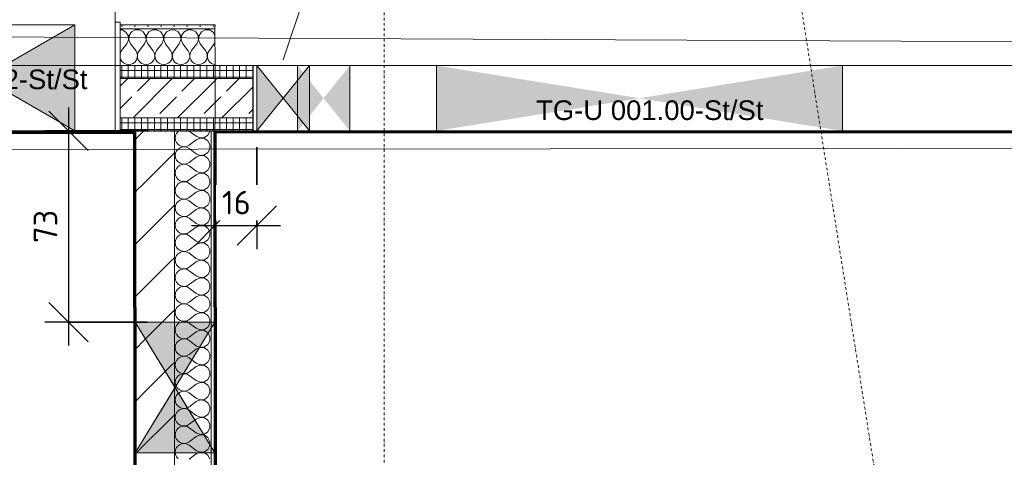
# Model space of a CAD drawing. Header units: millimetres. Extents: x 1523 to 73204, y -91281 to 10268.
# Tile 69 of 120: x 38286 to 42042, y -52353 to -50681. Entities that reach past the tile are written whole.
import ezdxf

# ---------------------------------------------------------------- set-up
doc = ezdxf.new("R2010")
doc.units = ezdxf.units.MM
for name, pattern in [('CAx_nichtHalbton', [20001.0584, 10000, -0.5292, 10000, -0.5292]), ('IMPORT-STRICHPUNKT _7_', [20, 10, -5, 0, -5]), ('IMPORT-VERDECKT _8_', [7.5, 5, -2.5]), ('Rasterlinie', [22.225, 12.7, -3.175, 3.175, -3.175]), ('Verdeckt 2x', [3.572, 2.3813, -1.1907])]:
    doc.linetypes.add(name, pattern=pattern)
for name, color, linetype, lineweight, true_color in [('30 A--Träger _ Dachkonstruktion', 7, 'IMPORT-VERDECKT _8_', 13, 0x656565), ('90 A--Achsraster _1_50_', 7, 'IMPORT-STRICHPUNKT _7_', 13, 0x656565), ('AD', 1, 'Continuous', 13, 0xff0000), ('Neubau_10 A--Wand innen _ Ausbau', 7, 'Continuous', 13, 0x656565), ('Neubau_10 A--Wand innen _tragend_', 7, 'Continuous', 13, 0x656565), ('Neubau_10 VSI--Wärmeschutz _veritkal_', 7, 'Continuous', 13, 0x656565), ('Neubau_20 A--Gründungsbelag', 7, 'Continuous', 13, 0x656565), ('Sockelbeschichtung Sprühnebel', 7, 'Continuous', 13, 0x656565), ('Xref_706_5_--_ÜP_-1_000_16_Übersichtsplan UG_IFC 2025_01_13_dwg', 7, 'Continuous', 13, 0x767676), ('XX', 7, 'Continuous', 18, 0x804040)]:
    doc.layers.add(name, color=color, linetype=linetype, lineweight=lineweight, true_color=true_color)
for name, color, linetype, lineweight in [('AD_Detail', 7, 'Continuous', 13), ('Ax-50_BM-Bem', 7, 'Continuous', 9), ('Ax_BM-Bem', 7, 'Continuous', 9), ('GB_HLS-OBJ', 7, 'Continuous', 18), ('M-EQPM-___-IDEN', 7, 'Continuous', 9), ('S-GRID-____-OTLN', 7, 'Continuous', 9)]:
    doc.layers.add(name, color=color, linetype=linetype, lineweight=lineweight)
doc.styles.add('Arial', font='arial.ttf', dxfattribs={"height": 75})
doc.styles.add('ISOCPEUR_3', font='isocpeur.ttf', dxfattribs={"height": 90})
doc.dimstyles.new('KI_1_8_mm_Isocpeur__cm_m__Aufrundung_auf_5_mm_ELT_Gesamtbemaßung', dxfattribs={"dimscale": 304.8, "dimtxt": 89.638306, "dimasz": 0.492126, "dimexe": 0.295276, "dimexo": 0.0625, "dimgap": 0.049213, "dimtad": 1, "dimdec": 1, "dimlfac": 0.1, "dimrnd": 0.5, "dimdsep": 46, "dimtxsty": 'ISOCPEUR_3', "dimblk1": 'OBLIQUE', "dimblk2": 'OBLIQUE', "dimsah": 1, "dimcen": 0.09, "dimdle": 0.295276, "dimadec": 0, "dimazin": 0, "dimtfac": 1, "dimtdec": 4, "dimtix": 1, "dimtmove": 0, "dimatfit": 3, "dimfxl": 0.984252, "dimfxlon": 1, "dimtvp": 1, "dimtfill": 1, "dimtolj": 1, "dimtzin": 0, "dimlwd": 25, "dimlwe": 25, "dimarcsym": 2})
pattern_1 = [(266.336, (0, 0), (-24.948899, 1.597632), []), (356.336, (0, 0), (1.597632, 24.948899), [])]
pattern_2 = [(131.336, (0, 0), (90.10192, 79.25683), []), (131.336, (-45.05, -39.63), (90.10192, 79.25683), [90, -30])]

# ---------------------------------------------------------------- blocks, each defined once
blk = doc.blocks.new('SuD_WD_TB Allgemein - SuD_WD_TB Allgemein-40707491-SuD_-1UG gesamt Plot  - Blatt 7')
at = {"layer": 'AD', "lineweight": 18, "true_color": 0x008040}
blk.add_hatch(color=116, dxfattribs=at).paths.add_polyline_path([(-305, -250), (0, -250), (-152.5, 0)])
at = {"layer": 'AD_Detail', "lineweight": 18, "true_color": 0x008040}
blk.add_hatch(color=116, dxfattribs=at).paths.add_polyline_path([(-152.5, 0), (0, 250), (-305, 250)])
at = {"layer": 'AD', "color": 7}
for p, q in [((-305, -250), (0, 250)), ((-305, 250), (0, -250)), ((-305, -250), (-305, 250)), ((-305, 250), (0, 250)), ((0, 250), (0, -250)), ((0, -250), (-305, -250))]:
    blk.add_line(p, q, dxfattribs=at)
at = {"layer": 'AD_Detail'}
for p, q in [((0, 250), (-305, 250)), ((-305, 250), (-152.5, 0)), ((-152.5, 0), (0, 250)), ((-152.5, 0), (-305, -250)), ((0, -250), (-152.5, 0)), ((-305, -250), (0, -250))]:
    blk.add_line(p, q, dxfattribs=at)
blk = doc.blocks.new('SuD_WD_RB Allgemein - SuD_WD_RB Allgemein-38426143-SuD_-1UG gesamt Plot  - Blatt 7')
at = {"layer": 'AD', "lineweight": 18}
blk.add_hatch(color=256, dxfattribs=at).paths.add_polyline_path([(-405, -350), (0, -350), (-202.5, 0)])
at = {"layer": 'AD_Detail', "lineweight": 18, "true_color": 0xff0000}
blk.add_hatch(color=1, dxfattribs=at).paths.add_polyline_path([(-405, 350), (-202.5, 0), (0, 350)])
at = {"layer": 'AD', "color": 7}
for p, q in [((-405, -350), (0, 350)), ((-405, 350), (0, -350)), ((-405, -350), (-405, 350)), ((-405, 350), (0, 350)), ((0, 350), (0, -350)), ((0, -350), (-405, -350))]:
    blk.add_line(p, q, dxfattribs=at)
at = {"layer": 'AD_Detail'}
for p, q in [((0, 350), (-405, 350)), ((-405, 350), (-202.5, 0)), ((-202.5, 0), (0, 350)), ((-202.5, 0), (-405, -350)), ((0, -350), (-202.5, 0)), ((-405, -350), (0, -350))]:
    blk.add_line(p, q, dxfattribs=at)
blk = doc.blocks.new('SuD_WD_RB Allgemein - SuD_WD_RB Allgemein-38426146-SuD_-1UG gesamt Plot  - Blatt 7')
at = {"layer": 'AD', "lineweight": 18}
blk.add_hatch(color=256, dxfattribs=at).paths.add_polyline_path([(-250, -100), (0, -100), (-125, 0)])
at = {"layer": 'AD_Detail', "lineweight": 18, "true_color": 0xff0000}
blk.add_hatch(color=1, dxfattribs=at).paths.add_polyline_path([(-250, 100), (-125, 0), (0, 100)])
at = {"layer": 'AD', "color": 7}
for p, q in [((-250, -100), (0, 100)), ((-250, 100), (0, -100)), ((-250, -100), (-250, 100)), ((-250, 100), (0, 100)), ((0, 100), (0, -100)), ((0, -100), (-250, -100))]:
    blk.add_line(p, q, dxfattribs=at)
at = {"layer": 'AD_Detail'}
for p, q in [((0, 100), (-250, 100)), ((-250, 100), (-125, 0)), ((-125, 0), (0, 100)), ((-125, 0), (-250, -100)), ((0, -100), (-125, 0)), ((-250, -100), (0, -100))]:
    blk.add_line(p, q, dxfattribs=at)
blk = doc.blocks.new('Xref_706_5_--_ÜP_-1_000_11_Übersichtsplan UG_IFC 2024_09_30_dwg__X345-41959917-SuD_-1UG gesamt Plot  - Blatt 7')
at = {"layer": 'Neubau_10 A--Wand innen _ Ausbau', "color": 9, "true_color": 0xcbcbcb}
for p, q in [((41133.1, -93012.8), (41122.1, -92999)), ((41331.9, -93034.9), (41320.9, -93021.1)), ((41530.7, -93056.9), (41519.6, -93043.1)), ((41729.5, -93079), (41718.4, -93065.2)), ((41928.2, -93101), (41917.2, -93087.2)), ((42127.6, -93123.2), (42116.6, -93109.3)), ((42326.4, -93145.2), (42315.4, -93131.4))]:
    blk.add_line(p, q, dxfattribs=at)
blk = doc.blocks.new('Xref_706_5_--_ÜP_-1_000_11_Übersichtsplan UG_IFC 2024_09_30_dwg__X346-41959918-SuD_-1UG gesamt Plot  - Blatt 7')
at = {"layer": 'Neubau_10 A--Wand innen _ Ausbau', "color": 9, "true_color": 0xcbcbcb}
for p, q in [((41122.1, -92999), (41111, -92985.2)), ((41320.9, -93021.1), (41309.8, -93007.2)), ((41519.6, -93043.1), (41508.6, -93029.3)), ((41718.4, -93065.2), (41707.4, -93051.4)), ((41917.2, -93087.2), (41906.2, -93073.4)), ((42116.6, -93109.3), (42105.5, -93095.5)), ((42315.4, -93131.4), (42304.3, -93117.6))]:
    blk.add_line(p, q, dxfattribs=at)
blk = doc.blocks.new('Xref_706_5_--_ÜP_-1_000_11_Übersichtsplan UG_IFC 2024_09_30_dwg__X347-41959919-SuD_-1UG gesamt Plot  - Blatt 7')
at = {"layer": 'Neubau_10 A--Wand innen _ Ausbau', "color": 9, "true_color": 0xcbcbcb}
for p, q in [((41210.4, -92883), (41199.4, -92869.2)), ((41409.2, -92905.1), (41398.1, -92891.3)), ((41608, -92927.1), (41596.9, -92913.3)), ((41806.8, -92949.2), (41795.7, -92935.4)), ((42005.5, -92971.3), (41994.5, -92957.5)), ((42204.9, -92993.4), (42193.9, -92979.6))]:
    blk.add_line(p, q, dxfattribs=at)
blk = doc.blocks.new('Xref_706_5_--_ÜP_-1_000_11_Übersichtsplan UG_IFC 2024_09_30_dwg__X348-41959920-SuD_-1UG gesamt Plot  - Blatt 7')
at = {"layer": 'Neubau_10 A--Wand innen _ Ausbau', "color": 9, "true_color": 0xcbcbcb}
for p, q in [((41221.5, -92896.8), (41210.4, -92883)), ((41420.2, -92918.9), (41409.2, -92905.1)), ((41619, -92940.9), (41608, -92927.1)), ((41817.8, -92963), (41806.8, -92949.2)), ((42016.6, -92985.1), (42005.5, -92971.3)), ((42216, -93007.2), (42204.9, -92993.4))]:
    blk.add_line(p, q, dxfattribs=at)
blk = doc.blocks.new('Xref_706_5_--_ÜP_-1_000_11_Übersichtsplan UG_IFC 2024_09_30_dwg__X349-41959921-SuD_-1UG gesamt Plot  - Blatt 7')
at = {"layer": 'Neubau_10 A--Wand innen _ Ausbau', "color": 9, "true_color": 0xcbcbcb}
for p, q in [((41309.8, -93007.2), (41221.5, -92896.8)), ((41508.6, -93029.3), (41420.2, -92918.9)), ((41707.4, -93051.4), (41619, -92940.9)), ((41111, -92985.2), (41103, -92975.2)), ((41906.2, -93073.4), (41817.8, -92963)), ((42030.8, -93002.8), (42016.6, -92985.1)), ((42105.5, -93095.5), (42031.4, -93002.8)), ((42304.3, -93117.6), (42216, -93007.2))]:
    blk.add_line(p, q, dxfattribs=at)
blk = doc.blocks.new('Xref_706_5_--_ÜP_-1_000_11_Übersichtsplan UG_IFC 2024_09_30_dwg__X356-41959928-SuD_-1UG gesamt Plot  - Blatt 7')
at = {"layer": 'Neubau_10 A--Wand innen _tragend_', "color": 9, "true_color": 0xcbcbcb, "flags": 128}
for points in [[(40767.6, -92665.4), (40756.5, -92671.1), (40747.2, -92684.5), (40745.5, -92700.6), (40751.5, -92715.7), (40764, -92726.1), (40779.8, -92729.4), (40795.4, -92724.8), (40824.1, -92707.9)], [(40795.2, -92668.4), (40801.3, -92671.8), (40825.6, -92694.7), (40833.1, -92700), (40841.8, -92703), (40851, -92703.6), (40859.9, -92701.6), (40868.1, -92697.3), (40874.7, -92690.9), (40879.3, -92682.9), (40880.6, -92677.9)], [(40816.8, -92774.2), (40788.1, -92791.1), (40772.5, -92795.7), (40756.6, -92792.4), (40744.2, -92782), (40738.1, -92766.9), (40739.9, -92750.8), (40749.1, -92737.4), (40763.5, -92729.9), (40779.8, -92730.2), (40794, -92738.1), (40818.2, -92760.9), (40825.8, -92766.2), (40834.4, -92769.3), (40843.6, -92769.9), (40852.6, -92767.9), (40860.7, -92763.6), (40867.3, -92757.2), (40871.9, -92749.2), (40874.2, -92740.3), (40873.9, -92731.1), (40871.2, -92722.3), (40866.1, -92714.6), (40859.2, -92708.6), (40850.8, -92704.7), (40841.8, -92703.3), (40832.6, -92704.4), (40824.1, -92707.9)], [(40816.4, -93034.4), (40823.2, -93032.9), (40831.3, -93028.6), (40837.9, -93022.2), (40842.5, -93014.2), (40844.8, -93005.3), (40844.5, -92996.1), (40841.8, -92987.4), (40836.7, -92979.7), (40829.8, -92973.7), (40821.4, -92969.8), (40812.3, -92968.3), (40803.2, -92969.4), (40794.7, -92972.9), (40766, -92989.9), (40750.4, -92994.5), (40734.5, -92991.2), (40722.1, -92980.7), (40716, -92965.7), (40717.8, -92949.5), (40727, -92936.2), (40741.5, -92928.7), (40757.7, -92929), (40771.9, -92936.9), (40796.2, -92959.7), (40803.7, -92965), (40812.4, -92968.1), (40821.6, -92968.6), (40830.5, -92966.7), (40838.6, -92962.3), (40845.3, -92955.9), (40849.9, -92948), (40852.1, -92939.1), (40851.9, -92929.9), (40849.1, -92921.1), (40844.1, -92913.4), (40837.1, -92907.4), (40828.8, -92903.5), (40819.7, -92902.1), (40810.6, -92903.2), (40802.1, -92906.7), (40773.4, -92923.6), (40757.8, -92928.2), (40741.9, -92924.9), (40729.4, -92914.5), (40723.4, -92899.4), (40725.2, -92883.3), (40734.4, -92869.9), (40748.8, -92862.5), (40765.1, -92862.7), (40779.2, -92870.6), (40803.5, -92893.4), (40811.1, -92898.7), (40819.7, -92901.8), (40828.9, -92902.4), (40837.9, -92900.4), (40846, -92896.1), (40852.6, -92889.7), (40857.2, -92881.7), (40859.5, -92872.8), (40859.2, -92863.6), (40856.5, -92854.8), (40851.4, -92847.2), (40844.5, -92841.1), (40836.1, -92837.3), (40827, -92835.8), (40817.9, -92836.9), (40809.4, -92840.4), (40780.7, -92857.4), (40765.1, -92862), (40749.2, -92858.7), (40736.8, -92848.2), (40730.8, -92833.2), (40732.5, -92817), (40741.7, -92803.6), (40756.2, -92796.2), (40772.4, -92796.5), (40786.6, -92804.4), (40810.9, -92827.2), (40818.4, -92832.5), (40827.1, -92835.5), (40836.3, -92836.1), (40845.2, -92834.2), (40853.4, -92829.8), (40860, -92823.4), (40864.6, -92815.5), (40866.8, -92806.6), (40866.6, -92797.4), (40863.8, -92788.6), (40858.8, -92780.9), (40851.8, -92774.9), (40843.5, -92771), (40834.4, -92769.6), (40825.3, -92770.6), (40816.8, -92774.2)], [(40709.7, -93022.6), (40710.5, -93015.8), (40719.7, -93002.4), (40734.1, -92995), (40750.4, -92995.2), (40764.5, -93003.1), (40788.8, -93026), (40796.3, -93031.3), (40800.1, -93032.6)]]:
    blk.add_lwpolyline(points, dxfattribs=at)
blk = doc.blocks.new('Xref_706_5_--_ÜP_-1_000_11_Übersichtsplan UG_IFC 2024_09_30_dwg_Tür Ol 1-Fl 27_14-41959929-SuD_-1UG gesamt Plot  - Blatt 7')
at = {"layer": 'Neubau_10 A--Wand innen _tragend_', "color": 9, "true_color": 0xcbcbcb}
blk.add_line((547.5, 10), (547.5, 1105), dxfattribs=at)
at = {"layer": 'Neubau_10 A--Wand innen _tragend_', "color": 9, "true_color": 0xcbcbcb, "flags": 128}
for points in [[(-567.5, -415), (-547.5, -415), (-547.5, 10), (-567.5, 10)], [(-567.5, -405), (-567.5, -355), (-567.5, -205), (-567.5, -155), (-567.5, -15), (-567.5, 0), (-567.5, -15), (-567.5, -155), (-567.5, -205), (-567.5, -355)], [(567.5, -415), (547.5, -415), (547.5, 10), (567.5, 10)], [(567.5, -405), (567.5, -355), (567.5, -205), (567.5, -155), (567.5, -15), (567.5, 0), (567.5, -15), (567.5, -155), (567.5, -205), (567.5, -355)]]:
    blk.add_lwpolyline(points, close=True, dxfattribs=at)
at = {"layer": 'Neubau_10 A--Wand innen _tragend_', "color": 9, "true_color": 0xcbcbcb}
blk.add_arc((547.5, 10), 1095, 90, 180, dxfattribs=at)
blk = doc.blocks.new('Xref_706_5_--_ÜP_-1_000_11_Übersichtsplan UG_IFC 2024_09_30_dwg_Rechteckige Türöffnung 27-41960022-SuD_-1UG gesamt Plot  - Blatt 7')
at = {"layer": 'Neubau_10 A--Wand innen _tragend_', "color": 9, "true_color": 0xcbcbcb, "flags": 128}
for points in [[(-1505, 0), (-1505, 50), (-1505, 200), (-1505, 250)], [(1505, 0), (1505, 50), (1505, 200), (1505, 250)]]:
    blk.add_lwpolyline(points, dxfattribs=at)
blk = doc.blocks.new('Xref_706_5_--_ÜP_-1_000_11_Übersichtsplan UG_IFC 2024_09_30_dwg__X3111-41960544-SuD_-1UG gesamt Plot  - Blatt 7')
at = {"layer": 'Neubau_10 VSI--Wärmeschutz _veritkal_', "color": 9, "true_color": 0xcbcbcb, "flags": 128}
for points in [[(41308, -92824.3), (41311.5, -92832.8), (41312.6, -92841.9), (41311.2, -92851), (41307.3, -92859.3), (41301.3, -92866.3), (41293.6, -92871.3), (41284.8, -92874.1), (41275.6, -92874.3), (41266.7, -92872.1), (41258.8, -92867.5), (41252.4, -92860.8), (41248, -92852.7), (41246.1, -92843.7), (41246.6, -92834.6), (41249.7, -92825.9), (41255, -92818.4), (41277.8, -92794.1), (41285.7, -92779.9), (41286, -92763.7), (41278.5, -92749.2), (41265.2, -92740), (41249, -92738.2), (41234, -92744.3), (41223.5, -92756.7), (41220.2, -92772.6), (41224.8, -92788.2), (41241.8, -92816.9), (41245.3, -92825.4), (41246.4, -92834.5), (41244.9, -92843.6), (41241, -92852), (41235, -92858.9), (41227.3, -92864), (41218.6, -92866.7), (41209.4, -92867), (41200.5, -92864.7), (41192.5, -92860.1), (41186.1, -92853.5), (41181.8, -92845.4), (41179.8, -92836.4), (41180.4, -92827.2), (41183.4, -92818.5), (41188.7, -92811), (41211.6, -92786.7), (41219.5, -92772.5), (41219.7, -92756.3), (41212.3, -92741.9), (41198.9, -92732.7), (41182.8, -92730.9), (41167.7, -92736.9), (41157.3, -92749.4), (41154, -92765.3), (41158.6, -92780.9), (41175.5, -92809.6), (41179, -92818.1), (41180.1, -92827.2), (41178.7, -92836.3), (41174.8, -92844.6), (41168.8, -92851.6), (41161.1, -92856.6), (41152.3, -92859.4), (41143.1, -92859.6), (41134.2, -92857.4), (41126.2, -92852.7), (41119.8, -92846.1), (41117.8, -92842.3)], [(41130.8, -92725.1), (41132.6, -92725.3), (41146, -92734.5), (41153.5, -92749), (41153.2, -92765.2), (41145.3, -92779.4), (41122.5, -92803.7), (41122, -92804.4)], [(41374.3, -92831.6), (41377.8, -92840.1), (41378.9, -92849.2), (41377.4, -92858.3), (41373.6, -92866.7), (41367.5, -92873.6), (41359.9, -92878.7), (41351.1, -92881.4), (41341.9, -92881.7), (41333, -92879.4), (41325, -92874.8), (41318.6, -92868.2), (41314.3, -92860.1), (41312.3, -92851.1), (41312.9, -92841.9), (41316, -92833.2), (41321.3, -92825.7), (41344.1, -92801.4), (41352, -92787.3), (41352.2, -92771), (41344.8, -92756.6), (41331.4, -92747.4), (41315.3, -92745.6), (41300.2, -92751.6), (41289.8, -92764.1), (41286.5, -92780), (41291.1, -92795.6), (41308, -92824.3)], [(41440.5, -92839), (41444.1, -92847.5), (41445.2, -92856.6), (41443.7, -92865.7), (41439.8, -92874), (41433.8, -92881), (41426.1, -92886), (41417.3, -92888.8), (41408.1, -92889), (41399.2, -92886.8), (41391.3, -92882.2), (41384.9, -92875.5), (41380.5, -92867.4), (41378.6, -92858.5), (41379.2, -92849.3), (41382.2, -92840.6), (41387.5, -92833.1), (41410.3, -92808.8), (41418.2, -92794.6), (41418.5, -92778.4), (41411.1, -92763.9), (41397.7, -92754.7), (41381.5, -92752.9), (41366.5, -92759), (41356, -92771.4), (41352.7, -92787.3), (41357.3, -92802.9), (41374.3, -92831.6)], [(41506.8, -92846.3), (41510.3, -92854.8), (41511.4, -92863.9), (41510, -92873), (41506.1, -92881.4), (41500.1, -92888.3), (41492.4, -92893.4), (41483.6, -92896.1), (41474.4, -92896.4), (41465.5, -92894.1), (41457.5, -92889.5), (41451.1, -92882.9), (41446.8, -92874.8), (41444.8, -92865.8), (41445.4, -92856.6), (41448.5, -92848), (41453.8, -92840.4), (41476.6, -92816.1), (41484.5, -92802), (41484.8, -92785.7), (41477.3, -92771.3), (41463.9, -92762.1), (41447.8, -92760.3), (41432.7, -92766.3), (41422.3, -92778.8), (41419, -92794.7), (41423.6, -92810.3), (41440.5, -92839)], [(41573.1, -92853.7), (41576.6, -92862.2), (41577.7, -92871.3), (41576.2, -92880.4), (41572.3, -92888.7), (41566.3, -92895.7), (41558.6, -92900.7), (41549.9, -92903.5), (41540.7, -92903.7), (41531.8, -92901.5), (41523.8, -92896.9), (41517.4, -92890.3), (41513.1, -92882.1), (41511.1, -92873.2), (41511.7, -92864), (41514.7, -92855.3), (41520, -92847.8), (41542.9, -92823.5), (41550.8, -92809.3), (41551, -92793.1), (41543.6, -92778.6), (41530.2, -92769.4), (41514.1, -92767.7), (41499, -92773.7), (41488.6, -92786.1), (41485.3, -92802), (41489.9, -92817.6), (41506.8, -92846.3)], [(41639.3, -92861), (41642.8, -92869.5), (41643.9, -92878.7), (41642.5, -92887.7), (41638.6, -92896.1), (41632.6, -92903), (41624.9, -92908.1), (41616.1, -92910.8), (41606.9, -92911.1), (41598, -92908.8), (41590.1, -92904.2), (41583.7, -92897.6), (41579.3, -92889.5), (41577.4, -92880.5), (41577.9, -92871.3), (41581, -92862.7), (41586.3, -92855.1), (41609.1, -92830.8), (41617, -92816.7), (41617.3, -92800.4), (41609.8, -92786), (41596.5, -92776.8), (41580.3, -92775), (41565.3, -92781), (41554.8, -92793.5), (41551.5, -92809.4), (41556.1, -92825), (41573.1, -92853.7)], [(41705.6, -92868.4), (41709.1, -92876.9), (41710.2, -92886), (41708.7, -92895.1), (41704.9, -92903.4), (41698.8, -92910.4), (41691.2, -92915.4), (41682.4, -92918.2), (41673.2, -92918.4), (41664.3, -92916.2), (41656.3, -92911.6), (41649.9, -92905), (41645.6, -92896.8), (41643.6, -92887.9), (41644.2, -92878.7), (41647.3, -92870), (41652.6, -92862.5), (41675.4, -92838.2), (41683.3, -92824), (41683.5, -92807.8), (41676.1, -92793.3), (41662.7, -92784.1), (41646.6, -92782.4), (41631.5, -92788.4), (41621.1, -92800.9), (41617.8, -92816.7), (41622.4, -92832.3), (41639.3, -92861)], [(41771.8, -92875.7), (41775.4, -92884.2), (41776.5, -92893.4), (41775, -92902.4), (41771.1, -92910.8), (41765.1, -92917.7), (41757.4, -92922.8), (41748.6, -92925.5), (41739.4, -92925.8), (41730.5, -92923.5), (41722.6, -92918.9), (41716.2, -92912.3), (41711.8, -92904.2), (41709.9, -92895.2), (41710.5, -92886), (41713.5, -92877.4), (41718.8, -92869.9), (41741.6, -92845.6), (41749.5, -92831.4), (41749.8, -92815.1), (41742.4, -92800.7), (41729, -92791.5), (41712.8, -92789.7), (41697.8, -92795.8), (41687.3, -92808.2), (41684, -92824.1), (41688.6, -92839.7), (41705.6, -92868.4)], [(41838.1, -92883.1), (41841.6, -92891.6), (41842.7, -92900.7), (41841.3, -92909.8), (41837.4, -92918.1), (41831.4, -92925.1), (41823.7, -92930.1), (41814.9, -92932.9), (41805.7, -92933.2), (41796.8, -92930.9), (41788.8, -92926.3), (41782.4, -92919.7), (41778.1, -92911.6), (41776.1, -92902.6), (41776.7, -92893.4), (41779.8, -92884.7), (41785.1, -92877.2), (41807.9, -92852.9), (41815.8, -92838.7), (41816.1, -92822.5), (41808.6, -92808.1), (41795.2, -92798.9), (41779.1, -92797.1), (41764, -92803.1), (41753.6, -92815.6), (41750.3, -92831.5), (41754.9, -92847), (41771.8, -92875.7)], [(41904.4, -92890.4), (41907.9, -92898.9), (41909, -92908.1), (41907.5, -92917.1), (41903.6, -92925.5), (41897.6, -92932.4), (41889.9, -92937.5), (41881.2, -92940.3), (41872, -92940.5), (41863.1, -92938.2), (41855.1, -92933.6), (41848.7, -92927), (41844.4, -92918.9), (41842.4, -92909.9), (41843, -92900.7), (41846, -92892.1), (41851.3, -92884.6), (41874.2, -92860.3), (41882.1, -92846.1), (41882.3, -92829.8), (41874.9, -92815.4), (41861.5, -92806.2), (41845.4, -92804.4), (41830.3, -92810.5), (41819.9, -92822.9), (41816.6, -92838.8), (41821.2, -92854.4), (41838.1, -92883.1)], [(41970.6, -92897.8), (41974.1, -92906.3), (41975.2, -92915.4), (41973.8, -92924.5), (41969.9, -92932.8), (41963.9, -92939.8), (41956.2, -92944.8), (41947.4, -92947.6), (41938.2, -92947.9), (41929.3, -92945.6), (41921.4, -92941), (41915, -92934.4), (41910.6, -92926.3), (41908.7, -92917.3), (41909.2, -92908.1), (41912.3, -92899.4), (41917.6, -92891.9), (41940.4, -92867.6), (41948.3, -92853.4), (41948.6, -92837.2), (41941.1, -92822.8), (41927.8, -92813.6), (41911.6, -92811.8), (41896.6, -92817.8), (41886.1, -92830.3), (41882.8, -92846.2), (41887.4, -92861.7), (41904.4, -92890.4)], [(42036.9, -92905.1), (42040.4, -92913.6), (42041.5, -92922.8), (42040, -92931.8), (42036.2, -92940.2), (42030.1, -92947.1), (42022.5, -92952.2), (42013.7, -92955), (42004.5, -92955.2), (41995.6, -92952.9), (41987.6, -92948.3), (41981.2, -92941.7), (41976.9, -92933.6), (41974.9, -92924.6), (41975.5, -92915.4), (41978.6, -92906.8), (41983.9, -92899.3), (42006.7, -92875), (42014.6, -92860.8), (42014.8, -92844.5), (42007.4, -92830.1), (41994, -92820.9), (41977.9, -92819.1), (41962.8, -92825.2), (41952.4, -92837.6), (41949.1, -92853.5), (41953.7, -92869.1), (41970.6, -92897.8)], [(42103.1, -92912.5), (42106.7, -92921), (42107.8, -92930.1), (42106.3, -92939.2), (42102.4, -92947.5), (42096.4, -92954.5), (42088.7, -92959.5), (42079.9, -92962.3), (42070.7, -92962.6), (42061.8, -92960.3), (42053.9, -92955.7), (42047.5, -92949.1), (42043.1, -92941), (42041.2, -92932), (42041.8, -92922.8), (42044.8, -92914.1), (42050.1, -92906.6), (42072.9, -92882.3), (42080.8, -92868.1), (42081.1, -92851.9), (42073.7, -92837.5), (42060.3, -92828.3), (42044.1, -92826.5), (42029.1, -92832.5), (42018.6, -92845), (42015.3, -92860.9), (42019.9, -92876.4), (42036.9, -92905.1)], [(42235.7, -92927.2), (42239.2, -92935.7), (42240.3, -92944.8), (42238.8, -92953.9), (42234.9, -92962.2), (42228.9, -92969.2), (42221.2, -92974.3), (42212.5, -92977), (42203.3, -92977.3), (42194.4, -92975), (42186.4, -92970.4), (42180, -92963.8), (42175.7, -92955.7), (42173.7, -92946.7), (42174.3, -92937.5), (42177.3, -92928.8), (42182.6, -92921.3), (42205.5, -92897), (42213.4, -92882.8), (42213.6, -92866.6), (42206.2, -92852.2), (42192.8, -92843), (42176.7, -92841.2), (42161.6, -92847.2), (42151.2, -92859.7), (42147.9, -92875.6), (42152.5, -92891.1), (42169.4, -92919.8), (42172.9, -92928.3), (42174, -92937.5), (42172.6, -92946.6), (42168.7, -92954.9), (42162.7, -92961.9), (42155, -92966.9), (42146.2, -92969.7), (42137, -92969.9), (42128.1, -92967.7), (42120.1, -92963), (42113.7, -92956.4), (42109.4, -92948.3), (42107.4, -92939.3), (42108, -92930.2), (42111.1, -92921.5), (42116.4, -92914), (42139.2, -92889.7), (42147.1, -92875.5), (42147.4, -92859.2), (42139.9, -92844.8), (42126.5, -92835.6), (42110.4, -92833.8), (42095.3, -92839.9), (42084.9, -92852.3), (42081.6, -92868.2), (42086.2, -92883.8), (42103.1, -92912.5)], [(42301.9, -92934.6), (42305.4, -92943), (42306.5, -92952.2), (42305.1, -92961.3), (42301.2, -92969.6), (42295.2, -92976.6), (42287.5, -92981.6), (42278.7, -92984.4), (42269.5, -92984.6), (42260.6, -92982.4), (42252.7, -92977.7), (42246.3, -92971.1), (42241.9, -92963), (42240, -92954), (42240.5, -92944.9), (42243.6, -92936.2), (42248.9, -92928.7), (42271.7, -92904.4), (42279.6, -92890.2), (42279.9, -92874), (42272.4, -92859.5), (42259.1, -92850.3), (42242.9, -92848.5), (42227.9, -92854.6), (42217.4, -92867), (42214.1, -92882.9), (42218.7, -92898.5), (42235.7, -92927.2)], [(42361.4, -92983.9), (42353.8, -92989), (42345, -92991.7), (42335.8, -92992), (42326.9, -92989.7), (42318.9, -92985.1), (42312.5, -92978.5), (42308.2, -92970.4), (42306.2, -92961.4), (42306.8, -92952.2), (42309.9, -92943.5), (42315.2, -92936), (42338, -92911.7), (42345.9, -92897.5), (42346.1, -92881.3), (42338.7, -92866.9), (42325.3, -92857.7), (42309.2, -92855.9), (42294.1, -92861.9), (42283.7, -92874.4), (42280.4, -92890.3), (42285, -92905.8), (42301.9, -92934.6)], [(42375.4, -92863.2), (42360.4, -92869.3), (42349.9, -92881.7), (42346.6, -92897.6), (42351.2, -92913.2), (42368.2, -92941.9)]]:
    blk.add_lwpolyline(points, dxfattribs=at)
blk = doc.blocks.new('Xref_706_5_--_ÜP_-1_000_11_Übersichtsplan UG_IFC 2024_09_30_dwg_Standard-Rastermarker_6-41960559-SuD_-1UG gesamt Plot  - Blatt 7')
at = {"layer": '90 A--Achsraster _1_50_', "color": 9, "true_color": 0xcbcbcb, "flags": 128}
blk.add_lwpolyline([(0, 0), (750, 0), (31250, 0), (32000, 0)], dxfattribs=at)
blk = doc.blocks.new('Xref_706_5_--_ÜP_-1_000_11_Übersichtsplan UG_IFC 2024_09_30_dwg_Standard-Rastermarker_2-41960555-SuD_-1UG gesamt Plot  - Blatt 7')
at = {"layer": '90 A--Achsraster _1_50_', "color": 9, "true_color": 0xcbcbcb}
blk.add_line((0, 0), (40099.1, 0), dxfattribs=at)
blk = doc.blocks.new('Xref_706_5_--_ÜP_-1_000_16_Übersichtsplan UG_IFC 2025_01_13_dwg-35469238-SuD_-1UG gesamt Plot  - Blatt 7')
at = {"layer": 'Neubau_10 A--Wand innen _ Ausbau', "true_color": 0xededed}
blk.add_hatch(color=7, dxfattribs=at).paths.add_polyline_path([(46372.1, -90905.4), (46372.1, -90905.4), (46372.1, -90905.4)])
at = {"layer": 'Neubau_10 A--Wand innen _tragend_', "true_color": 0xededed}
for points in [[(45556.9, -88301), (45307.4, -88285), (45382.6, -89066.4), (45487.2, -88607.1)], [(45457.8, -89847.8), (45382.6, -89066.4), (45208.3, -89831.8)], [(45436.8, -90177.1), (45187.3, -90161.1), (45305.6, -90268.9)]]:
    blk.add_hatch(color=7, dxfattribs=at).paths.add_polyline_path(points)
h = blk.add_hatch(color=7, dxfattribs=at)
h.paths.add_polyline_path([(45424, -90376.6), (45397.1, -90352.2), (45367.4, -90373)])
h.paths.add_polyline_path([(45370.3, -90327.7), (45305.6, -90268.9), (45234, -90319)])
h.paths.add_polyline_path([(45231.1, -90364.3), (45204.2, -90339.8), (45174.5, -90360.7)])
at = {"layer": 'Neubau_10 A--Wand innen _tragend_', "true_color": 0xcbcbcb}
h = blk.add_hatch(dxfattribs=at)
h.set_pattern_fill('FP_11', color=9, style=0, pattern_type=2)
h.set_pattern_definition(pattern_1)
h.paths.add_polyline_path([(45204.3, -90677.8), (45213.5, -90533.1), (45163.6, -90529.9), (45154.4, -90674.6)])
h = blk.add_hatch(dxfattribs=at)
h.set_pattern_fill('FP_4', color=9, style=0, pattern_type=2)
h.set_pattern_definition(pattern_2)
h.paths.add_polyline_path([(45354, -90687.4), (45363.2, -90542.7), (45213.5, -90533.1), (45204.3, -90677.8)])
h = blk.add_hatch(dxfattribs=at)
h.set_pattern_fill('FP_11', color=9, style=0, pattern_type=2)
h.set_pattern_definition(pattern_1)
h.paths.add_polyline_path([(45413.1, -90545.9), (45363.2, -90542.7), (45354, -90687.4), (45403.9, -90690.6)])
h = blk.add_hatch(dxfattribs=at)
h.set_pattern_fill('FP_9', color=9, style=0, pattern_type=2)
h.set_pattern_definition([(86.336, (0, 0), (-86.42598, 5.53439), [0, -50]), (86.336, (-41.615, 27.72), (-86.42598, 5.53439), [0, -50])])
h.paths.add_polyline_path([(44995.2, -90970.1), (45014.7, -90665.7), (44999.7, -90664.7), (44976.6, -91025.4), (44991.6, -91026.4)])
h = blk.add_hatch(dxfattribs=at)
h.set_pattern_fill('FP_11', color=9, style=0, pattern_type=2)
h.set_pattern_definition(pattern_1)
h.paths.add_polyline_path([(45184.8, -90982.2), (45204.3, -90677.8), (45154.4, -90674.6), (45131.3, -91035.3), (45181.2, -91038.5)])
h = blk.add_hatch(dxfattribs=at)
h.set_pattern_fill('FP_4', color=9, style=0, pattern_type=2)
h.set_pattern_definition(pattern_2)
h.paths.add_polyline_path([(45330.9, -91048.1), (45354, -90687.4), (45204.3, -90677.8), (45181.2, -91038.5)])
h = blk.add_hatch(dxfattribs=at)
h.set_pattern_fill('FP_11', color=9, style=0, pattern_type=2)
h.set_pattern_definition(pattern_1)
h.paths.add_polyline_path([(45402.9, -90705.6), (45403.9, -90690.6), (45354, -90687.4), (45330.9, -91048.1), (45380.8, -91051.3), (45384.4, -90995)])
at = {"layer": '30 A--Träger _ Dachkonstruktion', "color": 9, "true_color": 0xcbcbcb}
blk.add_line((45073.1, -91943.5), (45396.6, -86891.5), dxfattribs=at)
at = {"layer": '30 A--Träger _ Dachkonstruktion', "color": 9, "true_color": 0xcbcbcb, "flags": 128}
blk.add_lwpolyline([(45435.4, -86285.3), (45770.7, -81049.4), (61358.8, -82047.5), (61342.8, -82297), (46004.2, -81314.8), (45045.7, -96284.2), (57550.1, -97084.8)], dxfattribs=at)
at = {"layer": '90 A--Achsraster _1_50_', "color": 9, "true_color": 0xcbcbcb}
blk.add_line((64715.4, -86593.6), (41661.4, -88747), dxfattribs=at)
at = {"layer": 'Neubau_10 A--Wand innen _ Ausbau', "color": 9, "true_color": 0xcbcbcb}
blk.add_line((46112.9, -91041.6), (46611.9, -91073.6), dxfattribs=at)
at = {"layer": 'Neubau_10 A--Wand innen _ Ausbau', "color": 9, "true_color": 0xcbcbcb, "flags": 128}
for points in [[(46132.4, -90737.3), (46131.4, -90752.2), (46122.5, -90892), (46121.7, -90904.4), (46120.9, -90916.9), (46114.5, -91016.7), (46113.7, -91029.2), (46112.9, -91041.6), (45384.4, -90995)], [(46631.4, -90769.2), (46630.4, -90784.2), (46621.5, -90923.9), (46620.7, -90936.4), (46619.9, -90948.8), (46613.5, -91048.6), (46612.7, -91061.1), (46611.9, -91073.6), (49276.4, -91244.2), (49277.2, -91231.7), (49278, -91219.3), (49284.4, -91119.5), (49285.2, -91107), (49286, -91094.5), (45394, -90845.3)]]:
    blk.add_lwpolyline(points, dxfattribs=at)
at = {"layer": 'Neubau_10 A--Wand innen _tragend_', "color": 9, "true_color": 0xcbcbcb}
for p, q in [((45556.9, -88301), (45307.4, -88285)), ((45208.3, -89831.8), (45457.8, -89847.8)), ((45436.8, -90177.1), (45187.3, -90161.1)), ((45426.9, -90331.4), (45177.4, -90315.4)), ((45174.5, -90360.7), (45424, -90376.6)), ((45164.6, -90515), (45414.1, -90530.9)), ((45213.5, -90533.1), (45181.2, -91038.5)), ((45363.2, -90542.7), (45330.9, -91048.1)), ((45014.7, -90665.7), (44991.6, -91026.4)), ((45394, -90845.3), (45403.9, -90690.6)), ((45369.7, -91224.5), (44965.5, -91198.6))]:
    blk.add_line(p, q, dxfattribs=at)
at = {"layer": 'Neubau_10 A--Wand innen _tragend_', "color": 9, "true_color": 0xcbcbcb, "flags": 128}
for points in [[(45413.1, -90545.9), (45163.6, -90529.9), (45154.4, -90674.6), (45204.3, -90677.8), (45354, -90687.4), (45403.9, -90690.6), (45413.1, -90545.9)], [(45131.3, -91035.3), (45154.4, -90674.6), (45014.7, -90665.7), (44999.7, -90664.7), (44976.6, -91025.4), (45380.8, -91051.3), (45384.4, -90995)]]:
    blk.add_lwpolyline(points, dxfattribs=at)
at = {"layer": 'Neubau_10 VSI--Wärmeschutz _veritkal_', "color": 9, "true_color": 0xcbcbcb}
blk.add_line((45394, -90845.3), (49286, -91094.5), dxfattribs=at)
at = {"layer": 'Neubau_10 VSI--Wärmeschutz _veritkal_', "color": 9, "true_color": 0xcbcbcb, "flags": 128}
blk.add_lwpolyline([(49155.2, -90945.9), (45402.9, -90705.6), (45403.9, -90690.6), (46132.4, -90737.3), (46631.4, -90769.2), (49141.2, -90929.9)], dxfattribs=at)
at = {"layer": 'Neubau_20 A--Gründungsbelag', "color": 9, "true_color": 0xcbcbcb, "flags": 128}
blk.add_lwpolyline([(40866.5, -101159.7), (44464.2, -101453.2), (45770.7, -81049.4), (50986.4, -81383.3), (50934.6, -80829.4), (51183.5, -80806.2), (50996.6, -78804.9), (50747.7, -78828.1), (49235.8, -62641.7), (49484.7, -62618.5), (49297.8, -60617.2), (49048.9, -60640.4), (48955.9, -59644.8), (49204.8, -59621.5), (49172, -59270.7)], dxfattribs=at)
for points in [[(45394, -90845.3), (49286, -91094.5), (49896.2, -81564), (46004.2, -81314.8), (45605.5, -87542.1), (45356, -87526.1), (45163.6, -90529.9), (45413.1, -90545.9)], [(45384.4, -90995), (45380.8, -91051.3), (45131.3, -91035.3), (45058.8, -92168), (45308.2, -92184), (45304.5, -92242.4), (49196.5, -92491.7), (49276.4, -91244.2)]]:
    blk.add_lwpolyline(points, close=True, dxfattribs=at)
at = {"layer": 'Sockelbeschichtung Sprühnebel', "color": 9, "true_color": 0xcbcbcb, "flags": 128}
blk.add_lwpolyline([(48858.9, -59250.7), (49704.3, -68302.4), (49558.7, -68315.5), (50764.2, -81309), (45714.7, -80985.6), (44313.5, -101380.7), (44793.2, -101480), (46060.3, -81378.5), (50740.5, -81678.2), (51335.7, -81716.3), (61398.8, -82360.7), (61422.5, -81991.4), (51293.6, -81342.9)], dxfattribs=at)
for name, p, rotation in [('Xref_706_5_--_ÜP_-1_000_11_Übersichtsplan UG_IFC 2024_09_30_dwg_Standard-Rastermarker_6-41960559-SuD_-1UG gesamt Plot  - Blatt 7', (44142.1, -110395.3), 86.33628353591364), ('Xref_706_5_--_ÜP_-1_000_11_Übersichtsplan UG_IFC 2024_09_30_dwg_Rechteckige Türöffnung 27-41960022-SuD_-1UG gesamt Plot  - Blatt 7', (45509.3, -89044), 86.33628353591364), ('Xref_706_5_--_ÜP_-1_000_11_Übersichtsplan UG_IFC 2024_09_30_dwg_Standard-Rastermarker_2-41960555-SuD_-1UG gesamt Plot  - Blatt 7', (81611.1, -92362.7), 176.3362835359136), ('Xref_706_5_--_ÜP_-1_000_11_Übersichtsplan UG_IFC 2024_09_30_dwg__X3111-41960544-SuD_-1UG gesamt Plot  - Blatt 7', (0, 0), 2.668141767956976), ('Xref_706_5_--_ÜP_-1_000_11_Übersichtsplan UG_IFC 2024_09_30_dwg__X356-41959928-SuD_-1UG gesamt Plot  - Blatt 7', (0, 0), 2.668141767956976), ('Xref_706_5_--_ÜP_-1_000_11_Übersichtsplan UG_IFC 2024_09_30_dwg__X347-41959919-SuD_-1UG gesamt Plot  - Blatt 7', (0, 0), 2.668141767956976), ('Xref_706_5_--_ÜP_-1_000_11_Übersichtsplan UG_IFC 2024_09_30_dwg__X348-41959920-SuD_-1UG gesamt Plot  - Blatt 7', (0, 0), 2.668141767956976), ('Xref_706_5_--_ÜP_-1_000_11_Übersichtsplan UG_IFC 2024_09_30_dwg__X349-41959921-SuD_-1UG gesamt Plot  - Blatt 7', (0, 0), 2.668141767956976), ('Xref_706_5_--_ÜP_-1_000_11_Übersichtsplan UG_IFC 2024_09_30_dwg__X346-41959918-SuD_-1UG gesamt Plot  - Blatt 7', (0, 0), 2.668141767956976), ('Xref_706_5_--_ÜP_-1_000_11_Übersichtsplan UG_IFC 2024_09_30_dwg__X345-41959917-SuD_-1UG gesamt Plot  - Blatt 7', (0, 0), 2.668141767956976), ('Xref_706_5_--_ÜP_-1_000_11_Übersichtsplan UG_IFC 2024_09_30_dwg_Tür Ol 1-Fl 27_14-41959929-SuD_-1UG gesamt Plot  - Blatt 7', (44940.3, -91591.8), 86.33628353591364)]:
    blk.add_blockref(name, p, dxfattribs=dict(rotation=rotation))
at = {"layer": 'Neubau_10 A--Wand innen _tragend_', "char_height": 75, "width": 1036.66, "attachment_point": 1, "rotation": 86.3363, "line_spacing_factor": 0.941778, "style": 'Arial'}
for s, insert in [('TG-U 001.00-St/St', (45365.6, -89460.6)), ('TG-U 001.12-St/St', (45083.2, -92026.7))]:
    blk.add_mtext(s, dxfattribs=dict(at, insert=insert))
blk = doc.blocks.new('DIMBLOCK33-SuD_-1UG gesamt Plot  - Blatt 7')
at = {"layer": 'Ax-50_BM-Bem', "lineweight": 25}
for p, q in [((38471.7, -51016.2), (38471.7, -51926.2)), ((38471.7, -51106.2), (38396.7, -51031.2)), ((38771.7, -51106.2), (38381.7, -51106.2)), ((38471.7, -51106.2), (38546.7, -51181.2)), ((38471.7, -51106.2), (38771.7, -51106.2)), ((38471.7, -51836.2), (38396.7, -51761.2)), ((38771.7, -51836.2), (38381.7, -51836.2)), ((38471.7, -51836.2), (38546.7, -51911.2)), ((38471.7, -51836.2), (38771.7, -51836.2))]:
    blk.add_line(p, q, dxfattribs=at)
at = {"layer": 'Ax-50_BM-Bem', "color": 0, "lineweight": 25, "insert": (38339.1, -51534), "char_height": 90, "width": 150.589, "attachment_point": 1, "rotation": 90, "line_spacing_factor": 1.149209, "style": 'ISOCPEUR_3', "bg_fill": 3, "box_fill_scale": 1.25, "bg_fill_color": 256, "bg_fill_true_color": 13158600, "bg_fill_transparency": 0}
blk.add_mtext('73', dxfattribs=at)
blk = doc.blocks.new('_Oblique')
at = {"color": 0, "linetype": 'ByBlock', "lineweight": -2}
blk.add_line((-0.5, -0.5), (0.5, 0.5), dxfattribs=at)
blk = doc.blocks.new('DIMBLOCK37-SuD_-1UG gesamt Plot  - Blatt 7')
at = {"layer": 'Ax-50_BM-Bem', "lineweight": 25}
for p, q in [((39030.8, -51167.7), (39030.8, -51557.7)), ((39030.8, -51467.7), (39030.8, -51167.7)), ((39190.8, -51167.7), (39190.8, -51557.7)), ((39190.8, -51467.7), (39190.8, -51167.7)), ((39030.8, -51467.7), (39105.8, -51392.7)), ((39190.8, -51467.7), (39265.8, -51392.7)), ((38940.8, -51467.7), (39280.8, -51467.7)), ((39030.8, -51467.7), (38955.8, -51542.7)), ((39190.8, -51467.7), (39115.8, -51542.7))]:
    blk.add_line(p, q, dxfattribs=at)
at = {"layer": 'Ax-50_BM-Bem', "color": 0, "lineweight": 25, "insert": (39057, -51335.1), "char_height": 90, "width": 129.077, "attachment_point": 1, "line_spacing_factor": 1.149209, "style": 'ISOCPEUR_3', "bg_fill": 3, "box_fill_scale": 1.25, "bg_fill_color": 256, "bg_fill_true_color": 13158600, "bg_fill_transparency": 0}
blk.add_mtext('16', dxfattribs=at)

msp = doc.modelspace()

# ---------------------------------------------------------------- linework, layer by layer
at = {"layer": 'M-EQPM-___-IDEN'}
msp.add_line((39290.786, -50834.313), (39638.32, -49799.534), dxfattribs=at)
at = {"layer": 'S-GRID-____-OTLN', "linetype": 'Rasterlinie', "lineweight": 25}
msp.add_line((17345.902, -51106.236), (53036.508, -51106.236), dxfattribs=at)
at = {"layer": 'XX', "color": 7, "linetype": 'CAx_nichtHalbton', "lineweight": 70, "true_color": 0xffffff}
for p, q in [((37463.883, -51111.587), (38723.883, -51110.972)), ((38723.881, -51106.236), (38725.785, -55006.236)), ((39030.786, -51106.236), (39032.69, -55006.236)), ((48425.786, -51106.236), (39030.788, -51110.822))]:
    msp.add_line(p, q, dxfattribs=at)
at = {"layer": 'XX', "color": 9, "linetype": 'Verdeckt 2x', "true_color": 0xc0c0c0}
for p, q in [((38725.786, -51106.236), (37475.786, -51106.236)), ((38725.786, -55006.236), (38725.786, -51106.236)), ((39030.786, -51106.236), (39030.786, -55006.236)), ((48425.786, -51106.236), (39030.786, -51106.236))]:
    msp.add_line(p, q, dxfattribs=at)

# ---------------------------------------------------------------- block references
at = {"layer": 'GB_HLS-OBJ', "rotation": 90.0000000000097}
for name, p in [('SuD_WD_RB Allgemein - SuD_WD_RB Allgemein-38426143-SuD_-1UG gesamt Plot  - Blatt 7', (38145.786, -50701.236)), ('SuD_WD_RB Allgemein - SuD_WD_RB Allgemein-38426146-SuD_-1UG gesamt Plot  - Blatt 7', (39290.786, -50856.236))]:
    msp.add_blockref(name, p, dxfattribs=at)
at = {"layer": 'GB_HLS-OBJ'}
msp.add_blockref('SuD_WD_TB Allgemein - SuD_WD_TB Allgemein-40707491-SuD_-1UG gesamt Plot  - Blatt 7', (39030.786, -52086.236), dxfattribs=at)
at = {"layer": 'Xref_706_5_--_ÜP_-1_000_16_Übersichtsplan UG_IFC 2025_01_13_dwg', "color": 9, "true_color": 0xcbcbcb, "rotation": 273.6637164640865}
msp.add_blockref('Xref_706_5_--_ÜP_-1_000_16_Übersichtsplan UG_IFC 2025_01_13_dwg-35469238-SuD_-1UG gesamt Plot  - Blatt 7', (126634.737, 0), dxfattribs=at)

# ---------------------------------------------------------------- next in the draw order: dimensions: what is measured, and where the dimension line sits
at = {"layer": 'Ax_BM-Bem', "lineweight": 25}
dim = msp.add_linear_dim(base=(38471.72, -51836.236), p1=(38771.72, -51106.236), p2=(38771.72, -51836.236), angle=90, dimstyle='KI_1_8_mm_Isocpeur__cm_m__Aufrundung_auf_5_mm_ELT_Gesamtbemaßung', override={"dimpost": '<>', "dimfxl": 730}, dxfattribs=at)
dim.commit()
dim.dimension.update_dxf_attribs({"geometry": 'DIMBLOCK33-SuD_-1UG gesamt Plot  - Blatt 7', "text_midpoint": (38411.72, -51471.236)})
dim = msp.add_linear_dim(base=(39190.786, -51467.716), p1=(39030.786, -51167.716), p2=(39190.786, -51167.716), dimstyle='KI_1_8_mm_Isocpeur__cm_m__Aufrundung_auf_5_mm_ELT_Gesamtbemaßung', override={"dimpost": '<>', "dimfxl": 160}, dxfattribs=at)
dim.commit()
dim.dimension.update_dxf_attribs({"geometry": 'DIMBLOCK37-SuD_-1UG gesamt Plot  - Blatt 7', "text_midpoint": (39110.786, -51407.716)})

doc.saveas('drawing.dxf')
